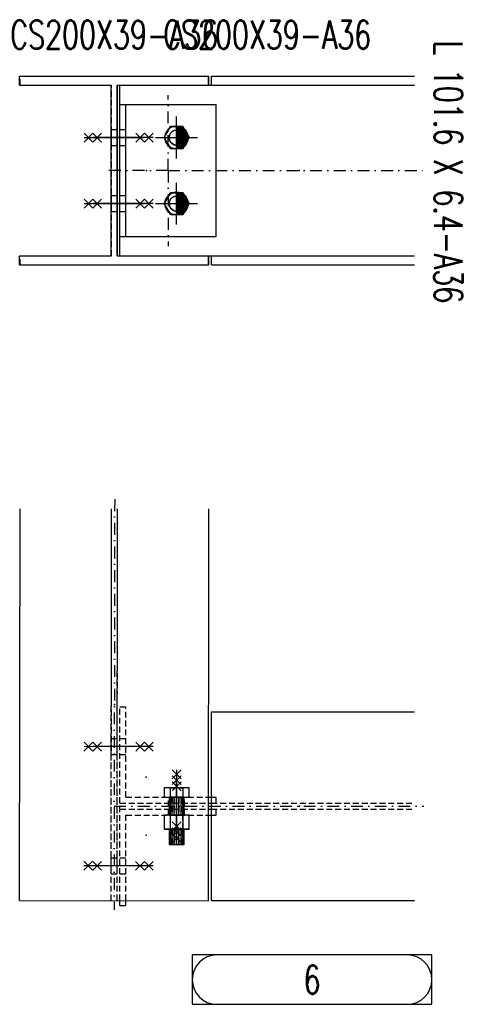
# Model space of a CAD drawing. Header units: feet. Extents: x 14665 to 61549, y 27474 to 37127.
# Tile 34 of 37: x 45051 to 45521, y 30716 to 31760. Entities that reach past the tile are written whole.
import ezdxf
from ezdxf.enums import TextEntityAlignment as Align

# ---------------------------------------------------------------- set-up
doc = ezdxf.new("R2010")
doc.units = ezdxf.units.FT
doc.header["$LTSCALE"] = 25
doc.header["$MEASUREMENT"] = 0
doc.linetypes.add('DASHDOT', pattern=[1, 0.5, -0.25, 0, -0.25])
doc.linetypes.add('HIDDEN', pattern=[0.375, 0.25, -0.125])
doc.layers.get('0').update_dxf_attribs({"linetype": 'CONTINUOUS'})
for name, color, linetype in [('A', 2, 'DASHDOT'), ('FORIR', 4, 'CONTINUOUS'), ('G', 3, 'CONTINUOUS'), ('TR', 6, 'HIDDEN'), ('TXT1', 7, 'CONTINUOUS'), ('VIEW_BOX', 6, 'CONTINUOUS'), ('VIEW_SLOT', 6, 'CONTINUOUS')]:
    doc.layers.add(name, color=color, linetype=linetype)
doc.styles.add('1', font='romans', dxfattribs={"width": 0.7, "height": 30})
doc.styles.add('MARK', font='ROMANS', dxfattribs={"width": 0.7})

# ---------------------------------------------------------------- blocks, each defined once
blk = doc.blocks.new('MS')
at = {"color": 6}
for p, q in [((-4.7, 22.8), (4.7, 32.1)), ((-4.7, 32.1), (4.7, 22.8)), ((-4.7, -22.8), (4.7, -32.1)), ((-4.7, -32.1), (4.7, -22.8))]:
    blk.add_line(p, q, dxfattribs=at)
at = {"color": 3}
blk.add_line((0, -32.1), (0, 32.1), dxfattribs=at)
at = {"flags": 1}
for tag, p, height in [('DIAM', (0, 0), 8.01), ('TOLE', (1.3, -9.7), 5.26), ('AVAN', (1.3, -18.2), 5.26), ('DIET', (1.3, -24.6), 5.26)]:
    blk.add_attdef(tag, p, '', height=height, dxfattribs=at)
blk = doc.blocks.new('M16')
for p, q in [((0, -22.2), (0, 22.2)), ((-22.2, 0), (22.2, 0))]:
    blk.add_line(p, q)
at = {"color": 4, "const_width": 12.3}
blk.add_lwpolyline([(0, -6.1, 1), (0, 6.1, 1)], format="xyb", dxfattribs=at)
blk.add_circle((0, 0), 12.3)
at = {"flags": 1}
blk.add_attdef('TOLE', (16.7, -8.3), '', height=5.26, dxfattribs=at)
blk = doc.blocks.new('3D_INFOPOS')
blk.add_point((0, 0))
at = {"layer": 'FORIR', "flags": 1}
for tag, p in [('POS_PEZ', (7.6, -4.3)), ('MAT_PRO', (7.6, -11.9))]:
    blk.add_attdef(tag, p, '', height=5.26, dxfattribs=at)
blk = doc.blocks.new('3D_INFOM')
blk.add_point((0, 0))
at = {"layer": 'FORIR', "flags": 1}
for tag, p in [('MARK', (7.55, -4.31)), ('NUM_DIS', (7.55, -11.68)), ('NOT_PEZ', (45.73, -11.68)), ('QTA_PEZ', (7.55, -18.55)), ('TIP_PEZ', (45.73, -18.55)), ('TRA_PEZ', (7.55, -26.33)), ('COS_PEZ', (45.73, -26.33)), ('DES_PEZ', (7.55, -33.75))]:
    blk.add_attdef(tag, p, '', height=5, dxfattribs=at)
blk = doc.blocks.new('3D_INFOB')
blk.add_point((0, 0))
at = {"layer": 'FORIR', "flags": 1}
for tag, p in [('BOLT', (7.6, -4.3)), ('CLASS', (7.6, -12)), ('SPEC', (7.6, -19.3)), ('IDF_PEZ', (7.6, -27.1))]:
    blk.add_attdef(tag, p, '', height=5.26, dxfattribs=at)
blk = doc.blocks.new('UNION_INFO')
at = {"layer": 'VIEW_BOX', "color": 6}
blk.add_lwpolyline([(-33.69, 0), (-8.3, 0), (-8.3, 5.23), (-33.69, 5.23)], close=True, dxfattribs=at)
at = {"layer": 'VIEW_SLOT'}
blk.add_lwpolyline([(-31.08, 5.23, 1), (-31.08, 0), (-10.91, 0, 1), (-10.91, 5.23)], format="xyb", close=True, dxfattribs=at)
at = {"style": 'MARK', "width": 0.7}
blk.add_attdef('DES_PEZ', text='', height=3, dxfattribs=at).set_placement((-20.99, 2.61), align=Align.MIDDLE)

msp = doc.modelspace()

# ---------------------------------------------------------------- linework, layer by layer
at = {"layer": 'A'}
for p, q in [((45208, 31600.1), (45208, 31680.1)), ((45208, 31600.1), (45140.7, 31600.1)), ((45208, 31600.1), (45479, 31600.1)), ((45208, 31600.1), (45208, 31520.1)), ((45151.4, 31251.8), (45150.7, 30816.5)), ((45150.9, 30926.5), (45479, 30926.5))]:
    msp.add_line(p, q, dxfattribs=at)
for p in [(45147.6, 31628.1), (45157, 30981.1)]:
    msp.add_point(p, dxfattribs=at)
at = {"layer": 'G'}
for p, q in [((45050.7, 31690.6), (45050.7, 31700.1)), ((45050.7, 31700.1), (45251.3, 31700.1)), ((45250.7, 31690.6), (45250.7, 31700.1)), ((45251.3, 31690.6), (45251.3, 31700.1)), ((45253.9, 31690.6), (45253.9, 31700.1)), ((45253.9, 31700.1), (45469, 31700.1)), ((45050.7, 31690.6), (45147.6, 31690.6)), ((45147.6, 31509.6), (45147.6, 31690.6)), ((45153.9, 31509.6), (45153.9, 31690.6)), ((45153.9, 31690.6), (45469, 31690.6)), ((45154.5, 31509.6), (45154.5, 31690.6)), ((45157, 31509.6), (45157, 31690.6)), ((45157, 31670.1), (45259, 31670.1)), ((45163.4, 31530.1), (45163.4, 31670.1)), ((45259, 31530.1), (45259, 31670.1)), ((45153.9, 31643.5), (45154, 31643.6)), ((45153.9, 31643), (45153.9, 31643.5)), ((45153.9, 31642.2), (45153.9, 31643)), ((45153.9, 31641.2), (45153.9, 31642.2)), ((45153.9, 31639.9), (45153.9, 31641.2)), ((45154, 31643.6), (45154, 31643.5)), ((45154, 31643.5), (45154, 31643)), ((45154, 31643), (45154, 31642.2)), ((45154, 31642.2), (45154, 31641.2)), ((45154, 31641.2), (45154, 31639.9)), ((45154.1, 31643.6), (45154.1, 31643.5)), ((45154.1, 31643.5), (45154.1, 31643.6)), ((45154.1, 31643), (45154.1, 31643.5)), ((45154.1, 31643.5), (45154.1, 31643)), ((45154.1, 31642.2), (45154.1, 31643)), ((45154.1, 31643), (45154.1, 31642.2)), ((45154.1, 31641.2), (45154.1, 31642.2)), ((45154.1, 31642.2), (45154.1, 31641.2)), ((45154.1, 31641.2), (45154.1, 31639.9)), ((45154.1, 31639.9), (45154.1, 31641.2)), ((45210.4, 31646.7), (45203.7, 31635.1)), ((45223.7, 31646.7), (45210.4, 31646.7)), ((45212.3, 31641.6), (45210.6, 31639.8)), ((45214.6, 31642.7), (45212.3, 31641.6)), ((45217, 31643.1), (45214.6, 31642.7)), ((45219.5, 31642.7), (45217, 31643.1)), ((45221.8, 31641.6), (45219.5, 31642.7)), ((45223.5, 31639.8), (45221.8, 31641.6)), ((45230.4, 31635.1), (45223.7, 31646.7)), ((45153.9, 31638.4), (45153.9, 31639.9)), ((45153.9, 31636.8), (45153.9, 31638.4)), ((45153.9, 31635.1), (45153.9, 31636.8)), ((45153.9, 31635.1), (45153.9, 31633.5)), ((45153.9, 31633.5), (45153.9, 31631.9)), ((45153.9, 31631.9), (45153.9, 31630.4)), ((45153.9, 31630.4), (45153.9, 31629.1)), ((45154, 31639.9), (45154, 31638.4)), ((45154, 31638.4), (45154, 31636.8)), ((45154, 31636.8), (45154, 31635.1)), ((45154, 31633.5), (45154, 31635.1)), ((45154, 31631.9), (45154, 31633.5)), ((45154, 31630.4), (45154, 31631.9)), ((45154, 31629.1), (45154, 31630.4)), ((45154.1, 31638.4), (45154.1, 31639.9)), ((45154.1, 31639.9), (45154.1, 31638.4)), ((45154.1, 31636.8), (45154.1, 31638.4)), ((45154.1, 31638.4), (45154.1, 31636.8)), ((45154.1, 31636.8), (45154.1, 31635.1)), ((45154.1, 31635.1), (45154.1, 31636.8)), ((45154.1, 31633.5), (45154.1, 31635.1)), ((45154.1, 31635.1), (45154.1, 31633.5)), ((45154.1, 31631.9), (45154.1, 31633.5)), ((45154.1, 31633.5), (45154.1, 31631.9)), ((45154.1, 31630.4), (45154.1, 31631.9)), ((45154.1, 31631.9), (45154.1, 31630.4)), ((45154.1, 31630.4), (45154.1, 31629.1)), ((45154.1, 31629.1), (45154.1, 31630.4)), ((45203.7, 31635.1), (45210.4, 31623.6)), ((45209.4, 31637.6), (45209, 31635.1)), ((45209, 31635.1), (45209.4, 31632.7)), ((45210.6, 31639.8), (45209.4, 31637.6)), ((45209.4, 31632.7), (45210.6, 31630.4)), ((45210.6, 31630.4), (45212.3, 31628.7)), ((45221.8, 31628.7), (45223.5, 31630.4)), ((45224.7, 31637.6), (45223.5, 31639.8)), ((45223.5, 31630.4), (45224.7, 31632.7)), ((45223.7, 31623.6), (45230.4, 31635.1)), ((45225, 31635.1), (45224.7, 31637.6)), ((45224.7, 31632.7), (45225, 31635.1)), ((45153.9, 31629.1), (45153.9, 31628.1)), ((45153.9, 31628.1), (45153.9, 31627.3)), ((45153.9, 31627.3), (45153.9, 31626.8)), ((45153.9, 31626.8), (45154, 31626.6)), ((45154, 31628.1), (45154, 31629.1)), ((45154, 31627.3), (45154, 31628.1)), ((45154, 31626.8), (45154, 31627.3)), ((45154, 31626.6), (45154, 31626.8)), ((45154.1, 31629.1), (45154.1, 31628.1)), ((45154.1, 31628.1), (45154.1, 31629.1)), ((45154.1, 31628.1), (45154.1, 31627.3)), ((45154.1, 31627.3), (45154.1, 31628.1)), ((45154.1, 31626.8), (45154.1, 31627.3)), ((45154.1, 31627.3), (45154.1, 31626.8)), ((45154.1, 31626.6), (45154.1, 31626.8)), ((45154.1, 31626.8), (45154.1, 31626.6)), ((45210.4, 31623.6), (45223.7, 31623.6)), ((45212.3, 31628.7), (45214.6, 31627.5)), ((45214.6, 31627.5), (45217, 31627.1)), ((45217, 31627.1), (45219.5, 31627.5)), ((45219.5, 31627.5), (45221.8, 31628.7)), ((45153.9, 31573.5), (45154, 31573.6)), ((45153.9, 31573), (45153.9, 31573.5)), ((45153.9, 31572.2), (45153.9, 31573)), ((45153.9, 31571.2), (45153.9, 31572.2)), ((45153.9, 31569.9), (45153.9, 31571.2)), ((45153.9, 31568.4), (45153.9, 31569.9)), ((45153.9, 31566.8), (45153.9, 31568.4)), ((45154, 31573.6), (45154, 31573.5)), ((45154, 31573.5), (45154, 31573)), ((45154, 31573), (45154, 31572.2)), ((45154, 31572.2), (45154, 31571.2)), ((45154, 31571.2), (45154, 31569.9)), ((45154, 31569.9), (45154, 31568.4)), ((45154, 31568.4), (45154, 31566.8)), ((45154.1, 31573.6), (45154.1, 31573.5)), ((45154.1, 31573.5), (45154.1, 31573.6)), ((45154.1, 31573), (45154.1, 31573.5)), ((45154.1, 31573.5), (45154.1, 31573)), ((45154.1, 31573), (45154.1, 31572.2)), ((45154.1, 31572.2), (45154.1, 31573)), ((45154.1, 31572.2), (45154.1, 31571.2)), ((45154.1, 31571.2), (45154.1, 31572.2)), ((45154.1, 31571.2), (45154.1, 31569.9)), ((45154.1, 31569.9), (45154.1, 31571.2)), ((45154.1, 31568.4), (45154.1, 31569.9)), ((45154.1, 31569.9), (45154.1, 31568.4)), ((45154.1, 31568.4), (45154.1, 31566.8)), ((45154.1, 31566.8), (45154.1, 31568.4)), ((45210.4, 31576.7), (45203.7, 31565.1)), ((45209.4, 31567.6), (45209, 31565.1)), ((45210.6, 31569.8), (45209.4, 31567.6)), ((45223.7, 31576.7), (45210.4, 31576.7)), ((45212.3, 31571.6), (45210.6, 31569.8)), ((45214.6, 31572.7), (45212.3, 31571.6)), ((45217, 31573.1), (45214.6, 31572.7)), ((45219.5, 31572.7), (45217, 31573.1)), ((45221.8, 31571.6), (45219.5, 31572.7)), ((45223.5, 31569.8), (45221.8, 31571.6)), ((45224.7, 31567.6), (45223.5, 31569.8)), ((45230.4, 31565.1), (45223.7, 31576.7)), ((45225, 31565.1), (45224.7, 31567.6)), ((45153.9, 31565.1), (45153.9, 31566.8)), ((45153.9, 31565.1), (45153.9, 31563.5)), ((45153.9, 31563.5), (45153.9, 31561.9)), ((45153.9, 31561.9), (45153.9, 31560.4)), ((45153.9, 31560.4), (45153.9, 31559.1)), ((45153.9, 31559.1), (45153.9, 31558.1)), ((45153.9, 31558.1), (45153.9, 31557.3)), ((45153.9, 31557.3), (45153.9, 31556.8)), ((45154, 31566.8), (45154, 31565.1)), ((45154, 31563.5), (45154, 31565.1)), ((45154, 31561.9), (45154, 31563.5)), ((45154, 31560.4), (45154, 31561.9)), ((45154, 31559.1), (45154, 31560.4)), ((45154, 31558.1), (45154, 31559.1)), ((45154, 31557.3), (45154, 31558.1)), ((45154, 31556.8), (45154, 31557.3)), ((45154.1, 31566.8), (45154.1, 31565.1)), ((45154.1, 31565.1), (45154.1, 31566.8)), ((45154.1, 31565.1), (45154.1, 31563.5)), ((45154.1, 31563.5), (45154.1, 31565.1)), ((45154.1, 31561.9), (45154.1, 31563.5)), ((45154.1, 31563.5), (45154.1, 31561.9)), ((45154.1, 31560.4), (45154.1, 31561.9)), ((45154.1, 31561.9), (45154.1, 31560.4)), ((45154.1, 31560.4), (45154.1, 31559.1)), ((45154.1, 31559.1), (45154.1, 31560.4)), ((45154.1, 31558.1), (45154.1, 31559.1)), ((45154.1, 31559.1), (45154.1, 31558.1)), ((45154.1, 31557.3), (45154.1, 31558.1)), ((45154.1, 31558.1), (45154.1, 31557.3)), ((45154.1, 31556.8), (45154.1, 31557.3)), ((45154.1, 31557.3), (45154.1, 31556.8)), ((45203.7, 31565.1), (45210.4, 31553.6)), ((45209, 31565.1), (45209.4, 31562.7)), ((45209.4, 31562.7), (45210.6, 31560.4)), ((45210.6, 31560.4), (45212.3, 31558.7)), ((45212.3, 31558.7), (45214.6, 31557.5)), ((45214.6, 31557.5), (45217, 31557.1)), ((45217, 31557.1), (45219.5, 31557.5)), ((45219.5, 31557.5), (45221.8, 31558.7)), ((45221.8, 31558.7), (45223.5, 31560.4)), ((45223.5, 31560.4), (45224.7, 31562.7)), ((45223.7, 31553.6), (45230.4, 31565.1)), ((45224.7, 31562.7), (45225, 31565.1)), ((45153.9, 31556.8), (45154, 31556.6)), ((45154, 31556.6), (45154, 31556.8)), ((45154.1, 31556.6), (45154.1, 31556.8)), ((45154.1, 31556.8), (45154.1, 31556.6)), ((45210.4, 31553.6), (45223.7, 31553.6)), ((45157, 31530.1), (45259, 31530.1)), ((45050.7, 31509.6), (45147.6, 31509.6)), ((45050.7, 31500.1), (45050.7, 31509.6)), ((45153.9, 31509.6), (45469, 31509.6)), ((45250.7, 31500.1), (45250.7, 31509.6)), ((45251.3, 31500.1), (45251.3, 31509.6)), ((45253.9, 31500.1), (45253.9, 31509.6)), ((45050.7, 31500.1), (45251.3, 31500.1)), ((45253.9, 31500.1), (45469, 31500.1)), ((45050.7, 30826.6), (45051.3, 31241.6)), ((45250.7, 30826.3), (45251.3, 31241.6)), ((45253.9, 31026.5), (45469, 31026.5)), ((45253.9, 30826.5), (45253.9, 31026.5)), ((45203.7, 30946), (45203.7, 30936)), ((45210.4, 30946), (45203.7, 30946)), ((45203.7, 30946), (45203.7, 30936)), ((45210.4, 30946), (45203.7, 30946)), ((45223.7, 30946), (45210.4, 30946)), ((45210.4, 30936), (45210.4, 30946)), ((45223.7, 30946), (45210.4, 30946)), ((45210.4, 30936), (45210.4, 30946)), ((45230.4, 30946), (45223.7, 30946)), ((45223.7, 30946), (45223.7, 30936)), ((45230.4, 30946), (45223.7, 30946)), ((45223.7, 30946), (45223.7, 30936)), ((45230.4, 30936), (45230.4, 30946)), ((45230.4, 30936), (45230.4, 30946)), ((45203.7, 30936), (45210.4, 30936)), ((45203.7, 30936), (45210.4, 30936)), ((45209, 30936), (45209, 30916.9)), ((45209, 30936), (45209, 30916.9)), ((45209.4, 30916.9), (45209.4, 30936)), ((45209.4, 30916.9), (45209.4, 30936)), ((45210.4, 30936), (45223.7, 30936)), ((45210.4, 30936), (45223.7, 30936)), ((45210.6, 30916.9), (45210.6, 30936)), ((45210.6, 30916.9), (45210.6, 30936)), ((45212.3, 30916.9), (45212.3, 30936)), ((45212.3, 30916.9), (45212.3, 30936)), ((45214.6, 30916.9), (45214.6, 30936)), ((45214.6, 30916.9), (45214.6, 30936)), ((45217, 30916.9), (45217, 30936)), ((45217, 30916.9), (45217, 30936)), ((45219.5, 30916.9), (45219.5, 30936)), ((45219.5, 30916.9), (45219.5, 30936)), ((45221.8, 30916.9), (45221.8, 30936)), ((45221.8, 30916.9), (45221.8, 30936)), ((45223.5, 30916.9), (45223.5, 30936)), ((45223.5, 30916.9), (45223.5, 30936)), ((45223.7, 30936), (45230.4, 30936)), ((45223.7, 30936), (45230.4, 30936)), ((45224.7, 30916.9), (45224.7, 30936)), ((45224.7, 30916.9), (45224.7, 30936)), ((45225, 30916.9), (45225, 30936)), ((45225, 30916.9), (45225, 30936)), ((45250.9, 30936), (45253.9, 30936)), ((45250.9, 30929.6), (45253.9, 30929.6)), ((45250.9, 30923.3), (45253.9, 30923.3)), ((45203.7, 30916.9), (45203.7, 30902.1)), ((45210.4, 30916.9), (45203.7, 30916.9)), ((45203.7, 30916.9), (45203.7, 30902.1)), ((45210.4, 30916.9), (45203.7, 30916.9)), ((45217, 30916.9), (45210.4, 30916.9)), ((45210.4, 30902.1), (45210.4, 30916.9)), ((45217, 30916.9), (45210.4, 30916.9)), ((45210.4, 30902.1), (45210.4, 30916.9)), ((45223.7, 30916.9), (45217, 30916.9)), ((45223.7, 30916.9), (45217, 30916.9)), ((45230.4, 30916.9), (45223.7, 30916.9)), ((45223.7, 30916.9), (45223.7, 30902.1)), ((45230.4, 30916.9), (45223.7, 30916.9)), ((45223.7, 30916.9), (45223.7, 30902.1)), ((45230.4, 30902.1), (45230.4, 30916.9)), ((45230.4, 30902.1), (45230.4, 30916.9)), ((45250.7, 30826.3), (45250.9, 30916.9)), ((45250.9, 30916.9), (45253.9, 30916.9)), ((45203.7, 30902.1), (45210.4, 30902.1)), ((45203.7, 30902.1), (45210.4, 30902.1)), ((45209, 30902.1), (45209, 30886)), ((45209, 30902.1), (45209, 30886)), ((45209.4, 30886), (45209.4, 30902.1)), ((45209.4, 30886), (45209.4, 30902.1)), ((45210.4, 30902.1), (45223.7, 30902.1)), ((45210.4, 30902.1), (45223.7, 30902.1)), ((45210.6, 30886), (45210.6, 30902.1)), ((45210.6, 30886), (45210.6, 30902.1)), ((45212.3, 30886), (45212.3, 30902.1)), ((45212.3, 30886), (45212.3, 30902.1)), ((45214.6, 30886), (45214.6, 30902.1)), ((45214.6, 30886), (45214.6, 30902.1)), ((45217, 30886), (45217, 30902.1)), ((45217, 30886), (45217, 30902.1)), ((45219.5, 30886), (45219.5, 30902.1)), ((45219.5, 30886), (45219.5, 30902.1)), ((45221.8, 30886), (45221.8, 30902.1)), ((45221.8, 30886), (45221.8, 30902.1)), ((45223.5, 30886), (45223.5, 30902.1)), ((45223.5, 30886), (45223.5, 30902.1)), ((45223.7, 30902.1), (45230.4, 30902.1)), ((45223.7, 30902.1), (45230.4, 30902.1)), ((45224.7, 30886), (45224.7, 30902.1)), ((45224.7, 30886), (45224.7, 30902.1)), ((45225, 30886), (45225, 30902.1)), ((45225, 30886), (45225, 30902.1)), ((45209, 30886), (45209.4, 30886)), ((45209, 30886), (45209.4, 30886)), ((45209.4, 30886), (45210.6, 30886)), ((45209.4, 30886), (45210.6, 30886)), ((45210.6, 30886), (45212.3, 30886)), ((45210.6, 30886), (45212.3, 30886)), ((45212.3, 30886), (45214.6, 30886)), ((45212.3, 30886), (45214.6, 30886)), ((45214.6, 30886), (45217, 30886)), ((45214.6, 30886), (45217, 30886)), ((45217, 30886), (45219.5, 30886)), ((45217, 30886), (45219.5, 30886)), ((45219.5, 30886), (45221.8, 30886)), ((45219.5, 30886), (45221.8, 30886)), ((45221.8, 30886), (45223.5, 30886)), ((45221.8, 30886), (45223.5, 30886)), ((45223.5, 30886), (45224.7, 30886)), ((45223.5, 30886), (45224.7, 30886)), ((45224.7, 30886), (45225, 30886)), ((45224.7, 30886), (45225, 30886)), ((45050.7, 30826.6), (45250.7, 30826.3)), ((45157, 30821.3), (45157, 30826.5)), ((45157, 30821.3), (45163.4, 30821.3)), ((45163.4, 30821.3), (45163.4, 30826.5)), ((45253.9, 30826.5), (45469, 30826.5))]:
    msp.add_line(p, q, dxfattribs=at)
for p in [(45147.6, 31628.1), (45157, 30981.1)]:
    msp.add_point(p, dxfattribs=at)
at = {"layer": 'TR'}
for p, q in [((45051.3, 31690.6), (45051.3, 31700.1)), ((45147.6, 31690.6), (45148.2, 31690.6)), ((45148.2, 31509.6), (45148.2, 31690.6)), ((45147.6, 31643.5), (45147.7, 31643.6)), ((45147.6, 31643), (45147.6, 31643.5)), ((45147.6, 31642.2), (45147.6, 31643)), ((45147.6, 31641.2), (45147.6, 31642.2)), ((45147.6, 31639.9), (45147.6, 31641.2)), ((45147.7, 31643.6), (45154.1, 31643.6)), ((45147.7, 31643.6), (45147.7, 31643.5)), ((45147.7, 31643.5), (45147.7, 31643)), ((45147.7, 31643), (45147.7, 31642.2)), ((45147.7, 31642.2), (45147.7, 31641.2)), ((45147.7, 31641.2), (45147.7, 31639.9)), ((45147.8, 31643.5), (45147.8, 31643.6)), ((45147.8, 31643.6), (45147.8, 31643.5)), ((45147.8, 31643.5), (45147.8, 31643)), ((45147.8, 31643), (45147.8, 31643.5)), ((45147.8, 31642.2), (45147.8, 31643)), ((45147.8, 31643), (45147.8, 31642.2)), ((45147.8, 31642.2), (45147.8, 31641.2)), ((45147.8, 31641.2), (45147.8, 31642.2)), ((45147.8, 31641.2), (45147.8, 31639.9)), ((45147.8, 31639.9), (45147.8, 31641.2)), ((45157, 31643.6), (45163.4, 31643.6)), ((45210.4, 31646.7), (45203.7, 31635.1)), ((45203.7, 31635.1), (45210.4, 31646.7)), ((45203.7, 31635.1), (45210.4, 31646.7)), ((45223.7, 31646.7), (45210.4, 31646.7)), ((45223.7, 31646.7), (45210.4, 31646.7)), ((45210.4, 31646.7), (45217, 31646.7)), ((45210.6, 31639.8), (45212.3, 31641.6)), ((45210.6, 31639.8), (45212.3, 31641.6)), ((45210.6, 31639.8), (45212.3, 31641.6)), ((45212.3, 31641.6), (45214.6, 31642.7)), ((45212.3, 31641.6), (45214.6, 31642.7)), ((45212.3, 31641.6), (45214.6, 31642.7)), ((45214.6, 31642.7), (45217, 31643.1)), ((45214.6, 31642.7), (45217, 31643.1)), ((45214.6, 31642.7), (45217, 31643.1)), ((45217, 31646.7), (45223.7, 31646.7)), ((45217, 31643.1), (45219.5, 31642.7)), ((45217, 31643.1), (45219.5, 31642.7)), ((45217, 31643.1), (45219.5, 31642.7)), ((45219.5, 31642.7), (45221.8, 31641.6)), ((45219.5, 31642.7), (45221.8, 31641.6)), ((45219.5, 31642.7), (45221.8, 31641.6)), ((45221.8, 31641.6), (45223.5, 31639.8)), ((45221.8, 31641.6), (45223.5, 31639.8)), ((45221.8, 31641.6), (45223.5, 31639.8)), ((45230.4, 31635.1), (45223.7, 31646.7)), ((45223.7, 31646.7), (45230.4, 31635.1)), ((45223.7, 31646.7), (45230.4, 31635.1)), ((45147.6, 31638.4), (45147.6, 31639.9)), ((45147.6, 31636.8), (45147.6, 31638.4)), ((45147.6, 31635.1), (45147.6, 31636.8)), ((45147.6, 31635.1), (45147.6, 31633.5)), ((45147.6, 31633.5), (45147.6, 31631.9)), ((45147.6, 31631.9), (45147.6, 31630.4)), ((45147.6, 31630.4), (45147.6, 31629.1)), ((45147.7, 31639.9), (45147.7, 31638.4)), ((45147.7, 31638.4), (45147.7, 31636.8)), ((45147.7, 31636.8), (45147.7, 31635.1)), ((45147.7, 31633.5), (45147.7, 31635.1)), ((45147.7, 31631.9), (45147.7, 31633.5)), ((45147.7, 31630.4), (45147.7, 31631.9)), ((45147.7, 31629.1), (45147.7, 31630.4)), ((45147.8, 31639.9), (45147.8, 31638.4)), ((45147.8, 31638.4), (45147.8, 31639.9)), ((45147.8, 31638.4), (45147.8, 31636.8)), ((45147.8, 31636.8), (45147.8, 31638.4)), ((45147.8, 31635.1), (45147.8, 31636.8)), ((45147.8, 31636.8), (45147.8, 31635.1)), ((45147.8, 31635.1), (45147.8, 31633.5)), ((45147.8, 31633.5), (45147.8, 31635.1)), ((45147.8, 31633.5), (45147.8, 31631.9)), ((45147.8, 31631.9), (45147.8, 31633.5)), ((45147.8, 31631.9), (45147.8, 31630.4)), ((45147.8, 31630.4), (45147.8, 31631.9)), ((45147.8, 31629.1), (45147.8, 31630.4)), ((45147.8, 31630.4), (45147.8, 31629.1)), ((45203.7, 31635.1), (45210.4, 31623.6)), ((45210.4, 31623.6), (45203.7, 31635.1)), ((45210.4, 31623.6), (45203.7, 31635.1)), ((45209, 31635.1), (45209.4, 31637.6)), ((45209, 31635.1), (45209.4, 31637.6)), ((45209, 31635.1), (45209.4, 31637.6)), ((45209.4, 31632.7), (45209, 31635.1)), ((45209.4, 31632.7), (45209, 31635.1)), ((45209.4, 31632.7), (45209, 31635.1)), ((45209.4, 31637.6), (45210.6, 31639.8)), ((45209.4, 31637.6), (45210.6, 31639.8)), ((45209.4, 31637.6), (45210.6, 31639.8)), ((45210.6, 31630.4), (45209.4, 31632.7)), ((45210.6, 31630.4), (45209.4, 31632.7)), ((45210.6, 31630.4), (45209.4, 31632.7)), ((45212.3, 31628.7), (45210.6, 31630.4)), ((45212.3, 31628.7), (45210.6, 31630.4)), ((45212.3, 31628.7), (45210.6, 31630.4)), ((45223.5, 31630.4), (45221.8, 31628.7)), ((45223.5, 31630.4), (45221.8, 31628.7)), ((45223.5, 31630.4), (45221.8, 31628.7)), ((45223.5, 31639.8), (45224.7, 31637.6)), ((45223.5, 31639.8), (45224.7, 31637.6)), ((45223.5, 31639.8), (45224.7, 31637.6)), ((45224.7, 31632.7), (45223.5, 31630.4)), ((45224.7, 31632.7), (45223.5, 31630.4)), ((45224.7, 31632.7), (45223.5, 31630.4)), ((45223.7, 31623.6), (45230.4, 31635.1)), ((45230.4, 31635.1), (45223.7, 31623.6)), ((45230.4, 31635.1), (45223.7, 31623.6)), ((45224.7, 31637.6), (45225, 31635.1)), ((45224.7, 31637.6), (45225, 31635.1)), ((45224.7, 31637.6), (45225, 31635.1)), ((45225, 31635.1), (45224.7, 31632.7)), ((45225, 31635.1), (45224.7, 31632.7)), ((45225, 31635.1), (45224.7, 31632.7)), ((45147.6, 31629.1), (45147.6, 31628.1)), ((45147.6, 31628.1), (45147.6, 31627.3)), ((45147.6, 31627.3), (45147.6, 31626.8)), ((45147.6, 31626.8), (45147.7, 31626.6)), ((45147.7, 31628.1), (45147.7, 31629.1)), ((45147.7, 31627.3), (45147.7, 31628.1)), ((45147.7, 31626.8), (45147.7, 31627.3)), ((45147.7, 31626.6), (45147.7, 31626.8)), ((45147.7, 31626.6), (45154.1, 31626.6)), ((45147.8, 31629.1), (45147.8, 31628.1)), ((45147.8, 31628.1), (45147.8, 31629.1)), ((45147.8, 31628.1), (45147.8, 31627.3)), ((45147.8, 31627.3), (45147.8, 31628.1)), ((45147.8, 31626.8), (45147.8, 31627.3)), ((45147.8, 31627.3), (45147.8, 31626.8)), ((45147.8, 31626.8), (45147.8, 31626.6)), ((45147.8, 31626.6), (45147.8, 31626.8)), ((45157, 31626.6), (45163.4, 31626.6)), ((45210.4, 31623.6), (45223.7, 31623.6)), ((45210.4, 31623.6), (45223.7, 31623.6)), ((45223.7, 31623.6), (45210.4, 31623.6)), ((45214.6, 31627.5), (45212.3, 31628.7)), ((45214.6, 31627.5), (45212.3, 31628.7)), ((45214.6, 31627.5), (45212.3, 31628.7)), ((45217, 31627.1), (45214.6, 31627.5)), ((45217, 31627.1), (45214.6, 31627.5)), ((45217, 31627.1), (45214.6, 31627.5)), ((45219.5, 31627.5), (45217, 31627.1)), ((45219.5, 31627.5), (45217, 31627.1)), ((45219.5, 31627.5), (45217, 31627.1)), ((45221.8, 31628.7), (45219.5, 31627.5)), ((45221.8, 31628.7), (45219.5, 31627.5)), ((45221.8, 31628.7), (45219.5, 31627.5)), ((45147.6, 31573.5), (45147.7, 31573.6)), ((45147.6, 31573), (45147.6, 31573.5)), ((45147.6, 31572.2), (45147.6, 31573)), ((45147.6, 31571.2), (45147.6, 31572.2)), ((45147.6, 31569.9), (45147.6, 31571.2)), ((45147.6, 31568.4), (45147.6, 31569.9)), ((45147.6, 31566.8), (45147.6, 31568.4)), ((45147.7, 31573.6), (45154.1, 31573.6)), ((45147.7, 31573.6), (45147.7, 31573.5)), ((45147.7, 31573.5), (45147.7, 31573)), ((45147.7, 31573), (45147.7, 31572.2)), ((45147.7, 31572.2), (45147.7, 31571.2)), ((45147.7, 31571.2), (45147.7, 31569.9)), ((45147.7, 31569.9), (45147.7, 31568.4)), ((45147.7, 31568.4), (45147.7, 31566.8)), ((45147.8, 31573.6), (45147.8, 31573.5)), ((45147.8, 31573.5), (45147.8, 31573.6)), ((45147.8, 31573.5), (45147.8, 31573)), ((45147.8, 31573), (45147.8, 31573.5)), ((45147.8, 31572.2), (45147.8, 31573)), ((45147.8, 31573), (45147.8, 31572.2)), ((45147.8, 31572.2), (45147.8, 31571.2)), ((45147.8, 31571.2), (45147.8, 31572.2)), ((45147.8, 31571.2), (45147.8, 31569.9)), ((45147.8, 31569.9), (45147.8, 31571.2)), ((45147.8, 31568.4), (45147.8, 31569.9)), ((45147.8, 31569.9), (45147.8, 31568.4)), ((45147.8, 31566.8), (45147.8, 31568.4)), ((45147.8, 31568.4), (45147.8, 31566.8)), ((45157, 31573.6), (45163.4, 31573.6)), ((45210.4, 31576.7), (45203.7, 31565.1)), ((45203.7, 31565.1), (45210.4, 31576.7)), ((45203.7, 31565.1), (45210.4, 31576.7)), ((45209, 31565.1), (45209.4, 31567.6)), ((45209, 31565.1), (45209.4, 31567.6)), ((45209, 31565.1), (45209.4, 31567.6)), ((45209.4, 31567.6), (45210.6, 31569.8)), ((45209.4, 31567.6), (45210.6, 31569.8)), ((45209.4, 31567.6), (45210.6, 31569.8)), ((45223.7, 31576.7), (45210.4, 31576.7)), ((45223.7, 31576.7), (45210.4, 31576.7)), ((45210.4, 31576.7), (45217, 31576.7)), ((45210.6, 31569.8), (45212.3, 31571.6)), ((45210.6, 31569.8), (45212.3, 31571.6)), ((45210.6, 31569.8), (45212.3, 31571.6)), ((45212.3, 31571.6), (45214.6, 31572.7)), ((45212.3, 31571.6), (45214.6, 31572.7)), ((45212.3, 31571.6), (45214.6, 31572.7)), ((45214.6, 31572.7), (45217, 31573.1)), ((45214.6, 31572.7), (45217, 31573.1)), ((45214.6, 31572.7), (45217, 31573.1)), ((45217, 31576.7), (45223.7, 31576.7)), ((45217, 31573.1), (45219.5, 31572.7)), ((45217, 31573.1), (45219.5, 31572.7)), ((45217, 31573.1), (45219.5, 31572.7)), ((45219.5, 31572.7), (45221.8, 31571.6)), ((45219.5, 31572.7), (45221.8, 31571.6)), ((45219.5, 31572.7), (45221.8, 31571.6)), ((45221.8, 31571.6), (45223.5, 31569.8)), ((45221.8, 31571.6), (45223.5, 31569.8)), ((45221.8, 31571.6), (45223.5, 31569.8)), ((45223.5, 31569.8), (45224.7, 31567.6)), ((45223.5, 31569.8), (45224.7, 31567.6)), ((45223.5, 31569.8), (45224.7, 31567.6)), ((45230.4, 31565.1), (45223.7, 31576.7)), ((45223.7, 31576.7), (45230.4, 31565.1)), ((45223.7, 31576.7), (45230.4, 31565.1)), ((45224.7, 31567.6), (45225, 31565.1)), ((45224.7, 31567.6), (45225, 31565.1)), ((45224.7, 31567.6), (45225, 31565.1)), ((45147.6, 31565.1), (45147.6, 31566.8)), ((45147.6, 31565.1), (45147.6, 31563.5)), ((45147.6, 31563.5), (45147.6, 31561.9)), ((45147.6, 31561.9), (45147.6, 31560.4)), ((45147.6, 31560.4), (45147.6, 31559.1)), ((45147.6, 31559.1), (45147.6, 31558.1)), ((45147.6, 31558.1), (45147.6, 31557.3)), ((45147.6, 31557.3), (45147.6, 31556.8)), ((45147.7, 31566.8), (45147.7, 31565.1)), ((45147.7, 31563.5), (45147.7, 31565.1)), ((45147.7, 31561.9), (45147.7, 31563.5)), ((45147.7, 31560.4), (45147.7, 31561.9)), ((45147.7, 31559.1), (45147.7, 31560.4)), ((45147.7, 31558.1), (45147.7, 31559.1)), ((45147.7, 31557.3), (45147.7, 31558.1)), ((45147.7, 31556.8), (45147.7, 31557.3)), ((45147.8, 31566.8), (45147.8, 31565.1)), ((45147.8, 31565.1), (45147.8, 31566.8)), ((45147.8, 31565.1), (45147.8, 31563.5)), ((45147.8, 31563.5), (45147.8, 31565.1)), ((45147.8, 31561.9), (45147.8, 31563.5)), ((45147.8, 31563.5), (45147.8, 31561.9)), ((45147.8, 31560.4), (45147.8, 31561.9)), ((45147.8, 31561.9), (45147.8, 31560.4)), ((45147.8, 31560.4), (45147.8, 31559.1)), ((45147.8, 31559.1), (45147.8, 31560.4)), ((45147.8, 31558.1), (45147.8, 31559.1)), ((45147.8, 31559.1), (45147.8, 31558.1)), ((45147.8, 31558.1), (45147.8, 31557.3)), ((45147.8, 31557.3), (45147.8, 31558.1)), ((45147.8, 31556.8), (45147.8, 31557.3)), ((45147.8, 31557.3), (45147.8, 31556.8)), ((45203.7, 31565.1), (45210.4, 31553.6)), ((45210.4, 31553.6), (45203.7, 31565.1)), ((45210.4, 31553.6), (45203.7, 31565.1)), ((45209.4, 31562.7), (45209, 31565.1)), ((45209.4, 31562.7), (45209, 31565.1)), ((45209.4, 31562.7), (45209, 31565.1)), ((45210.6, 31560.4), (45209.4, 31562.7)), ((45210.6, 31560.4), (45209.4, 31562.7)), ((45210.6, 31560.4), (45209.4, 31562.7)), ((45212.3, 31558.7), (45210.6, 31560.4)), ((45212.3, 31558.7), (45210.6, 31560.4)), ((45212.3, 31558.7), (45210.6, 31560.4)), ((45214.6, 31557.5), (45212.3, 31558.7)), ((45214.6, 31557.5), (45212.3, 31558.7)), ((45214.6, 31557.5), (45212.3, 31558.7)), ((45217, 31557.1), (45214.6, 31557.5)), ((45217, 31557.1), (45214.6, 31557.5)), ((45217, 31557.1), (45214.6, 31557.5)), ((45219.5, 31557.5), (45217, 31557.1)), ((45219.5, 31557.5), (45217, 31557.1)), ((45219.5, 31557.5), (45217, 31557.1)), ((45221.8, 31558.7), (45219.5, 31557.5)), ((45221.8, 31558.7), (45219.5, 31557.5)), ((45221.8, 31558.7), (45219.5, 31557.5)), ((45223.5, 31560.4), (45221.8, 31558.7)), ((45223.5, 31560.4), (45221.8, 31558.7)), ((45223.5, 31560.4), (45221.8, 31558.7)), ((45224.7, 31562.7), (45223.5, 31560.4)), ((45224.7, 31562.7), (45223.5, 31560.4)), ((45224.7, 31562.7), (45223.5, 31560.4)), ((45223.7, 31553.6), (45230.4, 31565.1)), ((45230.4, 31565.1), (45223.7, 31553.6)), ((45230.4, 31565.1), (45223.7, 31553.6)), ((45225, 31565.1), (45224.7, 31562.7)), ((45225, 31565.1), (45224.7, 31562.7)), ((45225, 31565.1), (45224.7, 31562.7)), ((45147.6, 31556.8), (45147.7, 31556.6)), ((45147.7, 31556.6), (45147.7, 31556.8)), ((45147.7, 31556.6), (45154.1, 31556.6)), ((45147.8, 31556.6), (45147.8, 31556.8)), ((45147.8, 31556.8), (45147.8, 31556.6)), ((45157, 31556.6), (45163.4, 31556.6)), ((45210.4, 31553.6), (45223.7, 31553.6)), ((45210.4, 31553.6), (45223.7, 31553.6)), ((45223.7, 31553.6), (45210.4, 31553.6)), ((45051.3, 31500.1), (45051.3, 31509.6)), ((45147.6, 31509.6), (45148.2, 31509.6)), ((45147.7, 30863.3), (45148.2, 31241.6)), ((45147.8, 30998.1), (45148.2, 31241.6)), ((45153.9, 30826.5), (45154.5, 31241.6)), ((45154.1, 30998.1), (45154.5, 31241.6)), ((45157, 31031.6), (45163.4, 31031.6)), ((45157, 30826.5), (45157, 31031.6)), ((45163.4, 30936), (45163.4, 31031.6)), ((45147.8, 30981.1), (45147.8, 30998.1)), ((45147.8, 30998), (45147.8, 30998.1)), ((45147.8, 30998.1), (45154.1, 30998.1)), ((45147.8, 30997.5), (45147.8, 30998)), ((45147.8, 30996.7), (45147.8, 30997.5)), ((45147.8, 30995.7), (45147.8, 30996.7)), ((45147.8, 30994.4), (45147.8, 30995.7)), ((45147.8, 30992.9), (45147.8, 30994.4)), ((45154.1, 30998), (45154.1, 30998.1)), ((45154.1, 30997.5), (45154.1, 30998)), ((45154.1, 30996.7), (45154.1, 30997.5)), ((45154.1, 30995.6), (45154.1, 30996.7)), ((45154.1, 30994.4), (45154.1, 30995.6)), ((45154.1, 30992.9), (45154.1, 30994.4)), ((45157, 30998.1), (45163.4, 30998.1)), ((45147.8, 30991.3), (45147.8, 30992.9)), ((45147.8, 30988), (45147.8, 30991.3)), ((45147.8, 30986.4), (45147.8, 30988)), ((45147.8, 30984.9), (45147.8, 30986.4)), ((45147.8, 30983.6), (45147.8, 30984.9)), ((45147.8, 30982.6), (45147.8, 30983.6)), ((45154.1, 30991.3), (45154.1, 30992.9)), ((45154.1, 30988), (45154.1, 30991.3)), ((45154.1, 30986.4), (45154.1, 30988)), ((45154.1, 30984.9), (45154.1, 30986.4)), ((45154.1, 30983.6), (45154.1, 30984.9)), ((45154.1, 30982.6), (45154.1, 30983.6)), ((45147.7, 30871.8), (45147.8, 30981.1)), ((45147.8, 30981.8), (45147.8, 30982.6)), ((45147.8, 30981.3), (45147.8, 30981.8)), ((45147.8, 30981.1), (45147.8, 30981.3)), ((45147.8, 30981.1), (45154.1, 30981.1)), ((45154, 30871.8), (45154.1, 30981.1)), ((45154.1, 30981.8), (45154.1, 30982.6)), ((45154.1, 30981.3), (45154.1, 30981.8)), ((45154.1, 30981.1), (45154.1, 30981.3)), ((45157, 30981.1), (45163.4, 30981.1)), ((45210.4, 30946), (45203.7, 30946)), ((45210.4, 30946), (45203.7, 30946)), ((45210.4, 30936), (45210.4, 30946)), ((45210.4, 30946), (45223.7, 30946)), ((45210.4, 30936), (45210.4, 30946)), ((45210.4, 30946), (45223.7, 30946)), ((45223.7, 30946), (45223.7, 30936)), ((45230.4, 30946), (45223.7, 30946)), ((45223.7, 30946), (45223.7, 30936)), ((45230.4, 30946), (45223.7, 30946)), ((45163.4, 30936), (45250.9, 30936)), ((45203.7, 30936), (45210.4, 30936)), ((45203.7, 30936), (45210.4, 30936)), ((45208.5, 30916.9), (45208.5, 30936)), ((45209.4, 30936), (45209, 30936)), ((45209.4, 30936), (45209, 30936)), ((45209.4, 30936), (45209, 30936)), ((45209.4, 30936), (45209, 30936)), ((45210.6, 30936), (45209.4, 30936)), ((45210.6, 30936), (45209.4, 30936)), ((45209.4, 30936), (45209.4, 30916.9)), ((45210.6, 30936), (45209.4, 30936)), ((45210.6, 30936), (45209.4, 30936)), ((45209.4, 30936), (45209.4, 30916.9)), ((45223.7, 30936), (45210.4, 30936)), ((45223.7, 30936), (45210.4, 30936)), ((45212.3, 30936), (45210.6, 30936)), ((45212.3, 30936), (45210.6, 30936)), ((45210.6, 30936), (45210.6, 30916.9)), ((45212.3, 30936), (45210.6, 30936)), ((45212.3, 30936), (45210.6, 30936)), ((45210.6, 30936), (45210.6, 30916.9)), ((45214.6, 30936), (45212.3, 30936)), ((45214.6, 30936), (45212.3, 30936)), ((45212.3, 30936), (45212.3, 30916.9)), ((45214.6, 30936), (45212.3, 30936)), ((45214.6, 30936), (45212.3, 30936)), ((45212.3, 30936), (45212.3, 30916.9)), ((45217, 30936), (45214.6, 30936)), ((45217, 30936), (45214.6, 30936)), ((45214.6, 30936), (45214.6, 30916.9)), ((45217, 30936), (45214.6, 30936)), ((45217, 30936), (45214.6, 30936)), ((45214.6, 30936), (45214.6, 30916.9)), ((45219.5, 30936), (45217, 30936)), ((45219.5, 30936), (45217, 30936)), ((45217, 30936), (45217, 30916.9)), ((45219.5, 30936), (45217, 30936)), ((45219.5, 30936), (45217, 30936)), ((45217, 30936), (45217, 30916.9)), ((45221.8, 30936), (45219.5, 30936)), ((45221.8, 30936), (45219.5, 30936)), ((45219.5, 30936), (45219.5, 30916.9)), ((45221.8, 30936), (45219.5, 30936)), ((45221.8, 30936), (45219.5, 30936)), ((45219.5, 30936), (45219.5, 30916.9)), ((45223.5, 30936), (45221.8, 30936)), ((45223.5, 30936), (45221.8, 30936)), ((45221.8, 30936), (45221.8, 30916.9)), ((45223.5, 30936), (45221.8, 30936)), ((45223.5, 30936), (45221.8, 30936)), ((45221.8, 30936), (45221.8, 30916.9)), ((45224.7, 30936), (45223.5, 30936)), ((45224.7, 30936), (45223.5, 30936)), ((45223.5, 30936), (45223.5, 30916.9)), ((45224.7, 30936), (45223.5, 30936)), ((45224.7, 30936), (45223.5, 30936)), ((45223.5, 30936), (45223.5, 30916.9)), ((45223.7, 30936), (45230.4, 30936)), ((45223.7, 30936), (45230.4, 30936)), ((45225, 30936), (45224.7, 30936)), ((45225, 30936), (45224.7, 30936)), ((45224.7, 30916.9), (45224.7, 30936)), ((45225, 30936), (45224.7, 30936)), ((45225, 30936), (45224.7, 30936)), ((45224.7, 30916.9), (45224.7, 30936)), ((45225.5, 30916.9), (45225.5, 30936)), ((45250.9, 30929.6), (45250.9, 30936)), ((45253.9, 30936), (45259, 30936)), ((45259, 30929.6), (45259, 30936)), ((45157, 30929.6), (45250.9, 30929.6)), ((45157, 30923.3), (45250.9, 30923.3)), ((45250.9, 30923.3), (45250.9, 30929.6)), ((45250.9, 30916.9), (45250.9, 30923.3)), ((45253.9, 30929.6), (45469, 30929.6)), ((45253.9, 30923.3), (45469, 30923.3)), ((45259, 30916.9), (45259, 30923.3)), ((45163.4, 30916.9), (45250.9, 30916.9)), ((45163.4, 30826.5), (45163.4, 30916.9)), ((45210.4, 30916.9), (45203.7, 30916.9)), ((45210.4, 30916.9), (45203.7, 30916.9)), ((45209, 30916.9), (45209.4, 30916.9)), ((45209.4, 30916.9), (45209, 30916.9)), ((45209, 30916.9), (45209.4, 30916.9)), ((45209.4, 30916.9), (45209, 30916.9)), ((45209.4, 30916.9), (45210.6, 30916.9)), ((45210.6, 30916.9), (45209.4, 30916.9)), ((45209.4, 30916.9), (45210.6, 30916.9)), ((45210.6, 30916.9), (45209.4, 30916.9)), ((45223.7, 30916.9), (45210.4, 30916.9)), ((45210.4, 30902.1), (45210.4, 30916.9)), ((45223.7, 30916.9), (45210.4, 30916.9)), ((45210.4, 30902.1), (45210.4, 30916.9)), ((45210.6, 30916.9), (45212.3, 30916.9)), ((45212.3, 30916.9), (45210.6, 30916.9)), ((45210.6, 30916.9), (45212.3, 30916.9)), ((45212.3, 30916.9), (45210.6, 30916.9)), ((45212.3, 30916.9), (45214.6, 30916.9)), ((45214.6, 30916.9), (45212.3, 30916.9)), ((45212.3, 30916.9), (45214.6, 30916.9)), ((45214.6, 30916.9), (45212.3, 30916.9)), ((45214.6, 30916.9), (45217, 30916.9)), ((45217, 30916.9), (45214.6, 30916.9)), ((45214.6, 30916.9), (45217, 30916.9)), ((45217, 30916.9), (45214.6, 30916.9)), ((45217, 30916.9), (45219.5, 30916.9)), ((45219.5, 30916.9), (45217, 30916.9)), ((45217, 30916.9), (45219.5, 30916.9)), ((45219.5, 30916.9), (45217, 30916.9)), ((45219.5, 30916.9), (45221.8, 30916.9)), ((45221.8, 30916.9), (45219.5, 30916.9)), ((45219.5, 30916.9), (45221.8, 30916.9)), ((45221.8, 30916.9), (45219.5, 30916.9)), ((45221.8, 30916.9), (45223.5, 30916.9)), ((45223.5, 30916.9), (45221.8, 30916.9)), ((45221.8, 30916.9), (45223.5, 30916.9)), ((45223.5, 30916.9), (45221.8, 30916.9)), ((45223.5, 30916.9), (45224.7, 30916.9)), ((45224.7, 30916.9), (45223.5, 30916.9)), ((45223.5, 30916.9), (45224.7, 30916.9)), ((45224.7, 30916.9), (45223.5, 30916.9)), ((45230.4, 30916.9), (45223.7, 30916.9)), ((45223.7, 30902.1), (45223.7, 30916.9)), ((45230.4, 30916.9), (45223.7, 30916.9)), ((45223.7, 30902.1), (45223.7, 30916.9)), ((45224.7, 30916.9), (45225, 30916.9)), ((45225, 30916.9), (45224.7, 30916.9)), ((45224.7, 30916.9), (45225, 30916.9)), ((45225, 30916.9), (45224.7, 30916.9)), ((45253.9, 30916.9), (45259, 30916.9)), ((45210.4, 30902.1), (45203.7, 30902.1)), ((45210.4, 30902.1), (45203.7, 30902.1)), ((45209.4, 30902.1), (45209, 30902.1)), ((45209, 30902.1), (45209.4, 30902.1)), ((45209.4, 30902.1), (45209, 30902.1)), ((45209, 30902.1), (45209.4, 30902.1)), ((45210.6, 30902.1), (45209.4, 30902.1)), ((45209.4, 30902.1), (45209.4, 30886)), ((45209.4, 30902.1), (45210.6, 30902.1)), ((45210.6, 30902.1), (45209.4, 30902.1)), ((45209.4, 30902.1), (45209.4, 30886)), ((45209.4, 30902.1), (45210.6, 30902.1)), ((45223.7, 30902.1), (45210.4, 30902.1)), ((45223.7, 30902.1), (45210.4, 30902.1)), ((45212.3, 30902.1), (45210.6, 30902.1)), ((45210.6, 30902.1), (45210.6, 30886)), ((45210.6, 30902.1), (45212.3, 30902.1)), ((45212.3, 30902.1), (45210.6, 30902.1)), ((45210.6, 30902.1), (45210.6, 30886)), ((45210.6, 30902.1), (45212.3, 30902.1)), ((45214.6, 30902.1), (45212.3, 30902.1)), ((45212.3, 30902.1), (45212.3, 30886)), ((45212.3, 30902.1), (45214.6, 30902.1)), ((45214.6, 30902.1), (45212.3, 30902.1)), ((45212.3, 30902.1), (45212.3, 30886)), ((45212.3, 30902.1), (45214.6, 30902.1)), ((45217, 30902.1), (45214.6, 30902.1)), ((45214.6, 30902.1), (45214.6, 30886)), ((45214.6, 30902.1), (45217, 30902.1)), ((45217, 30902.1), (45214.6, 30902.1)), ((45214.6, 30902.1), (45214.6, 30886)), ((45214.6, 30902.1), (45217, 30902.1)), ((45219.5, 30902.1), (45217, 30902.1)), ((45217, 30902.1), (45217, 30886)), ((45217, 30902.1), (45219.5, 30902.1)), ((45219.5, 30902.1), (45217, 30902.1)), ((45217, 30902.1), (45217, 30886)), ((45217, 30902.1), (45219.5, 30902.1)), ((45221.8, 30902.1), (45219.5, 30902.1)), ((45219.5, 30902.1), (45219.5, 30886)), ((45219.5, 30902.1), (45221.8, 30902.1)), ((45221.8, 30902.1), (45219.5, 30902.1)), ((45219.5, 30902.1), (45219.5, 30886)), ((45219.5, 30902.1), (45221.8, 30902.1)), ((45223.5, 30902.1), (45221.8, 30902.1)), ((45221.8, 30902.1), (45221.8, 30886)), ((45221.8, 30902.1), (45223.5, 30902.1)), ((45223.5, 30902.1), (45221.8, 30902.1)), ((45221.8, 30902.1), (45221.8, 30886)), ((45221.8, 30902.1), (45223.5, 30902.1)), ((45224.7, 30902.1), (45223.5, 30902.1)), ((45223.5, 30902.1), (45223.5, 30886)), ((45223.5, 30902.1), (45224.7, 30902.1)), ((45224.7, 30902.1), (45223.5, 30902.1)), ((45223.5, 30902.1), (45223.5, 30886)), ((45223.5, 30902.1), (45224.7, 30902.1)), ((45230.4, 30902.1), (45223.7, 30902.1)), ((45230.4, 30902.1), (45223.7, 30902.1)), ((45225, 30902.1), (45224.7, 30902.1)), ((45224.7, 30902.1), (45225, 30902.1)), ((45224.7, 30886), (45224.7, 30902.1)), ((45225, 30902.1), (45224.7, 30902.1)), ((45224.7, 30902.1), (45225, 30902.1)), ((45224.7, 30886), (45224.7, 30902.1)), ((45209, 30886), (45209.4, 30886)), ((45209, 30886), (45209.4, 30886)), ((45209.4, 30886), (45210.6, 30886)), ((45209.4, 30886), (45210.6, 30886)), ((45210.6, 30886), (45212.3, 30886)), ((45210.6, 30886), (45212.3, 30886)), ((45212.3, 30886), (45214.6, 30886)), ((45212.3, 30886), (45214.6, 30886)), ((45214.6, 30886), (45217, 30886)), ((45214.6, 30886), (45217, 30886)), ((45217, 30886), (45219.5, 30886)), ((45217, 30886), (45219.5, 30886)), ((45219.5, 30886), (45221.8, 30886)), ((45219.5, 30886), (45221.8, 30886)), ((45221.8, 30886), (45223.5, 30886)), ((45221.8, 30886), (45223.5, 30886)), ((45223.5, 30886), (45224.7, 30886)), ((45223.5, 30886), (45224.7, 30886)), ((45224.7, 30886), (45225, 30886)), ((45224.7, 30886), (45225, 30886)), ((45147.6, 30854.8), (45147.7, 30871.8)), ((45147.7, 30871.8), (45154, 30871.8)), ((45147.7, 30871.7), (45147.7, 30871.8)), ((45147.7, 30871.2), (45147.7, 30871.7)), ((45147.7, 30870.4), (45147.7, 30871.2)), ((45147.7, 30869.4), (45147.7, 30870.4)), ((45147.7, 30868.1), (45147.7, 30869.4)), ((45154, 30871.7), (45154, 30871.8)), ((45154, 30871.2), (45154, 30871.7)), ((45154, 30870.4), (45154, 30871.2)), ((45154, 30869.3), (45154, 30870.4)), ((45154, 30868.1), (45154, 30869.3)), ((45157, 30871.8), (45163.4, 30871.8)), ((45147.6, 30861.7), (45147.7, 30863.3)), ((45147.6, 30826.5), (45147.7, 30863.3)), ((45147.6, 30860.1), (45147.6, 30861.7)), ((45147.6, 30858.6), (45147.6, 30860.1)), ((45147.6, 30857.3), (45147.6, 30858.6)), ((45147.7, 30866.6), (45147.7, 30868.1)), ((45147.7, 30865), (45147.7, 30866.6)), ((45147.7, 30863.3), (45147.7, 30865)), ((45153.9, 30861.7), (45154, 30865)), ((45153.9, 30860.1), (45153.9, 30861.7)), ((45153.9, 30858.6), (45153.9, 30860.1)), ((45153.9, 30857.3), (45153.9, 30858.6)), ((45154, 30866.6), (45154, 30868.1)), ((45154, 30865), (45154, 30866.6)), ((45147.6, 30856.3), (45147.6, 30857.3)), ((45147.6, 30855.5), (45147.6, 30856.3)), ((45147.6, 30855), (45147.6, 30855.5)), ((45147.6, 30854.8), (45147.6, 30855)), ((45147.6, 30826.5), (45147.6, 30854.8)), ((45147.6, 30854.8), (45153.9, 30854.8)), ((45153.9, 30856.3), (45153.9, 30857.3)), ((45153.9, 30855.5), (45153.9, 30856.3)), ((45153.9, 30855), (45153.9, 30855.5)), ((45153.9, 30854.8), (45153.9, 30855)), ((45153.9, 30826.5), (45153.9, 30854.8)), ((45157, 30854.8), (45163.4, 30854.8))]:
    msp.add_line(p, q, dxfattribs=at)
for p in [(45147.6, 31628.1), (45157, 30981.1)]:
    msp.add_point(p, dxfattribs=at)

# ---------------------------------------------------------------- block references
for name, p in [('M16', (45217, 31635.1)), ('3D_INFOB', (45217, 31635.1)), ('3D_INFOPOS', (45151.1, 31600.1)), ('3D_INFOPOS', (45185.3, 31600.1)), ('3D_INFOPOS', (45185.3, 31600.1)), ('3D_INFOPOS', (45346.8, 31600.1)), ('M16', (45217, 31565.1)), ('3D_INFOB', (45217, 31565.1)), ('3D_INFOPOS', (45151.1, 31034.4)), ('3D_INFOPOS', (45184.8, 30957.4)), ('MS', (45217, 30920.1)), ('3D_INFOPOS', (45347.1, 30926.5)), ('3D_INFOB', (45217, 30911)), ('3D_INFOB', (45217, 30911)), ('3D_INFOPOS', (45184.8, 30895.6))]:
    msp.add_blockref(name, p)
for p, rotation in [((45151, 31635.1), 270), ((45160.2, 31635.1), 90), ((45151, 31565.1), 270), ((45160.2, 31565.1), 90), ((45151, 30989.6), 89.91796291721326), ((45160.2, 30989.6), 90), ((45217, 30932.8), 180), ((45217, 30926.5), 180), ((45150.8, 30863.3), 89.91796291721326), ((45160.2, 30863.3), 90)]:
    msp.add_blockref('MS', p, dxfattribs=dict(rotation=rotation))
at = {"xscale": 10, "yscale": 10, "zscale": 10}
for p in [(45151.1, 31600.1), (45185.3, 31600.1), (45185.3, 31600.1), (45346.8, 31600.1), (45151.1, 31034.4), (45184.8, 30957.4), (45347.1, 30926.5), (45184.8, 30895.6)]:
    msp.add_blockref('3D_INFOM', p, dxfattribs=at)
msp.add_blockref('UNION_INFO', (45570.5, 30716.5), dxfattribs=at).add_auto_attribs({'DES_PEZ': '6'})

# ---------------------------------------------------------------- texts
at = {"layer": 'TXT1', "color": 7, "style": '1', "width": 0.7}
for p in [(45151, 31720.1), (45313, 31720.1)]:
    msp.add_text('CS200X39-A36', height=30, dxfattribs=at).set_placement(p, align=Align.BOTTOM_CENTER)
msp.add_text('L 101.6 X 6.4-A36', height=30, rotation=270, dxfattribs=at).set_placement((45480.9, 31598.6), align=Align.BOTTOM_CENTER)

doc.saveas('drawing.dxf')
